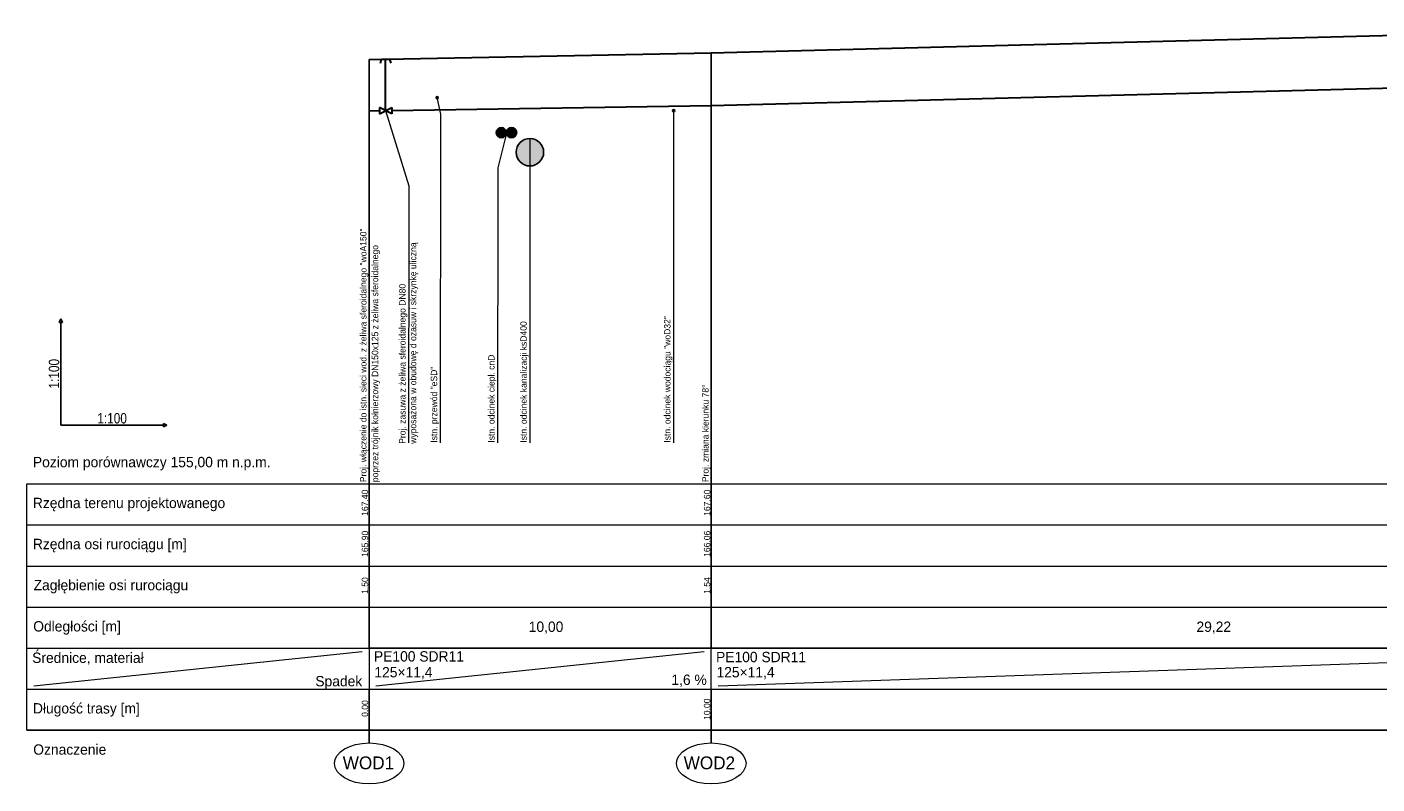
# Model space of a CAD drawing. Header units: inches. Extents: x 0 to 185929, y -58770 to -34318.
# Tile 1 of 5: x 0 to 39458, y -58769 to -36650. Entities that reach past the tile are written whole.
import ezdxf
from ezdxf.lldxf.tags import DXFTag

# ---------------------------------------------------------------- set-up
doc = ezdxf.new("R2010")
doc.units = ezdxf.units.IN
doc.header["$MEASUREMENT"] = 0
for name, color, linetype in [('IS_Grafika', 7, 'SOLID'), ('IS_Kolizje', 7, 'SOLID'), ('IS_Kolizje_-_opisy', 7, 'SOLID'), ('IS_Sieci_na_profilu', 7, 'SOLID'), ('IS_Tabelka_profilu', 7, 'SOLID'), ('IS_Tabelka_profilu_-_opisy', 7, 'SOLID'), ('IS_Teren_proj', 8, 'SOLID')]:
    doc.layers.add(name, color=color, linetype=linetype)
tags = doc.linetypes.add('SOLID', pattern=[10, 10, 0]).pattern_tags.tags
tags[6:7] = [DXFTag(74, 4), DXFTag(75, 0), DXFTag(340, '0'), DXFTag(46, 0.0), DXFTag(50, 0.0), DXFTag(44, 0.0), DXFTag(45, 0.0)]
tags[4:5] = [DXFTag(74, 4), DXFTag(75, 0), DXFTag(340, '0'), DXFTag(46, 0.0), DXFTag(50, 0.0), DXFTag(44, 0.0), DXFTag(45, 0.0)]

msp = doc.modelspace()

# ---------------------------------------------------------------- hatches: boundary and pattern name
at = {"layer": 'IS_Tabelka_profilu', "transparency": 33554687}
for points in [[(12022, -38715, 1), (11958, -38715, 1)], [(18932, -39095, 1), (18868, -39095, 1)], [(14014, -39737, 2.411891), (13864, -39887, 0.414612)], [(14313, -39737, 2.411891), (14163, -39887, 0.414612)], [(15100, -40310, 2.411891), (14699, -40710, 0.414612)]]:
    msp.add_hatch(color=256, dxfattribs=at).paths.add_polyline_path(points)

# ---------------------------------------------------------------- linework, layer by layer
at = {"layer": 'IS_Grafika', "ltscale": 10}
for p, q in [((937, -45281), (987, -45181)), ((1037, -45281), (937, -45281)), ((987, -45181), (1037, -45281)), ((987, -45181), (987, -45181)), ((987, -48281), (987, -45281)), ((3987, -48281), (987, -48281)), ((3987, -48331), (3987, -48231)), ((3987, -48231), (4087, -48281)), ((4087, -48281), (3987, -48331)), ((4087, -48281), (4087, -48281))]:
    msp.add_line(p, q, dxfattribs=at)
at = {"layer": 'IS_Kolizje'}
for centre, radius in [((13864, -39737), 150), ((14163, -39737), 150), ((14700, -40310), 400)]:
    msp.add_circle(centre, radius, dxfattribs=at)
at = {"layer": 'IS_Kolizje_-_opisy', "color": 7, "lineweight": 20, "ltscale": 10}
for p, q in [((11990, -38747), (12081, -39197)), ((10480, -39093), (11158, -41294)), ((12081, -39197), (12079, -48804)), ((18900, -39072), (18898, -48804)), ((14013, -39750), (13758, -40762)), ((14700, -39940), (14697, -48804)), ((13758, -40762), (13754, -48804)), ((11158, -41294), (11157, -42056)), ((11157, -42056), (11154, -48796))]:
    msp.add_line(p, q, dxfattribs=at)
at = {"layer": 'IS_Sieci_na_profilu', "lineweight": 30, "ltscale": 10}
for p, q in [((10330, -37710), (10360, -37590)), ((10360, -37590), (10600, -37590)), ((10480, -39093), (10480, -37590)), ((10600, -37590), (10630, -37710)), ((10300, -39183), (10660, -39003)), ((10660, -39183), (10300, -39003)), ((10300, -39003), (10300, -39183)), ((10660, -39003), (10660, -39183)), ((10300, -39183), (10300, -39183))]:
    msp.add_line(p, q, dxfattribs=at)
at = {"layer": 'IS_Sieci_na_profilu', "color": 5, "lineweight": 30, "ltscale": 10}
for p, q in [((20000, -38945), (49220, -38190)), ((10660, -39090), (20000, -38945)), ((10000, -39097), (10300, -39093))]:
    msp.add_line(p, q, dxfattribs=at)
at = {"layer": 'IS_Tabelka_profilu', "lineweight": 9, "ltscale": 10}
for p, q in [((20000, -37400), (20000, -50000)), ((20000, -50000), (20000, -37400)), ((10000, -37600), (10000, -50000)), ((10000, -50000), (10000, -37600)), ((10000, -50000), (10000, -48800)), ((20000, -50000), (20000, -48800)), ((0, -50000), (10000, -50000)), ((0, -57200), (0, -50000)), ((0, -50000), (10000, -50000)), ((10000, -50000), (10000, -57200)), ((10000, -54800), (10000, -50000)), ((10000, -50000), (20000, -50000)), ((20000, -50000), (20000, -54800)), ((20000, -54800), (20000, -50000)), ((20000, -50000), (49220, -50000)), ((0, -51200), (10000, -51200)), ((10000, -51200), (20000, -51200)), ((20000, -51200), (49220, -51200)), ((0, -52400), (10000, -52400)), ((10000, -52400), (20000, -52400)), ((20000, -52400), (49220, -52400)), ((0, -53600), (10000, -53600)), ((10000, -53600), (20000, -53600)), ((20000, -53600), (49220, -53600)), ((0, -54800), (10000, -54800)), ((20000, -54800), (10000, -54800)), ((10000, -54800), (20000, -54800)), ((20000, -56000), (20000, -54800)), ((20000, -54800), (20000, -54800)), ((49220, -54800), (20000, -54800)), ((20000, -54800), (49220, -54800)), ((0, -56000), (10000, -56000)), ((10000, -57200), (10000, -56000)), ((10000, -56000), (20000, -56000)), ((10000, -56000), (20000, -56000)), ((20000, -56000), (20000, -57200)), ((20000, -57200), (20000, -56000)), ((20000, -56000), (49220, -56000)), ((20000, -56000), (49220, -56000)), ((10000, -57200), (0, -57200)), ((0, -57200), (10000, -57200)), ((10000, -57200), (10000, -57200)), ((20000, -57200), (10000, -57200)), ((10000, -57200), (20000, -57200)), ((20000, -57200), (20000, -57200)), ((49220, -57200), (20000, -57200)), ((20000, -57200), (49220, -57200))]:
    msp.add_line(p, q, dxfattribs=at)
at = {"layer": 'IS_Tabelka_profilu'}
for p, q in [((10000, -57200), (10000, -57569)), ((20000, -57200), (20000, -57569))]:
    msp.add_line(p, q, dxfattribs=at)
for centre in [(11990, -38715), (18900, -39095)]:
    msp.add_circle(centre, 32, dxfattribs=at)
at = {"layer": 'IS_Tabelka_profilu_-_opisy', "lineweight": 9, "ltscale": 10}
for p, q in [((200, -55900), (9800, -54900)), ((10200, -55900), (19790, -54900)), ((20200, -55900), (49022, -54900))]:
    msp.add_line(p, q, dxfattribs=at)
for centre in [(10000, -58169), (20000, -58169)]:
    msp.add_ellipse(centre, major_axis=(1015, 0), ratio=0.591067, dxfattribs=at)
at = {"layer": 'IS_Teren_proj', "lineweight": 30, "ltscale": 10}
for p, q in [((20000, -37400), (49220, -36650)), ((10000, -37600), (20000, -37400))]:
    msp.add_line(p, q, dxfattribs=at)

# ---------------------------------------------------------------- texts
at = {"layer": 'IS_Grafika', "ltscale": 10, "insert": (944, -46781), "char_height": 302, "attachment_point": 8, "rotation": 90}
msp.add_mtext('\\fArial Narrow|b0|i0;1:100', dxfattribs=at)
at = {"layer": 'IS_Grafika', "ltscale": 10, "insert": (2487, -48238), "char_height": 302, "attachment_point": 8}
msp.add_mtext('\\fArial Narrow|b0|i0;1:100', dxfattribs=at)
at = {"layer": 'IS_Kolizje_-_opisy', "linetype": 'Continuous', "ltscale": 10}
for s, p in [('Proj. włączenie do istn. sieci wod. z żeliwa sferoidalnego "woA150" ', (9922, -49950)), ('wyposażona w obudowę d ozasuw i skrzynkę uliczną', (11377, -48830)), ('poprzez trójnik kołnierzowy DN150x125 z żeliwa sferoidalnego', (10265, -49950)), ('Proj. zasuwa z żeliwa sferoidalnego DN80', (11064, -48830)), ('Istn. odcinek wodociągu "woD32"', (18808, -48796)), ('Istn. odcinek kanalizacji ksD400', (14607, -48796)), ('Istn. odcinek ciepł. cnD', (13665, -48796)), ('Istn. przewód "eSD"', (11989, -48796)), ('Proj. zmiana kierunku 78%%D', (19922, -49950))]:
    msp.add_text(s, height=187.2, rotation=90, dxfattribs=at).set_placement(p)
at = {"layer": 'IS_Tabelka_profilu_-_opisy', "linetype": 'Continuous', "ltscale": 10}
for s, height, p in [('Poziom porównawczy 155,00 m n.p.m.', 302.4, (173, -49514)), ('Rzędna terenu projektowanego', 302.4, (173, -50708)), ('Rzędna osi rurociągu [m]', 302.4, (173, -51908)), ('Zagłębienie osi rurociągu', 302.4, (193, -53108)), ('Odległości [m]', 302.4, (182, -54313)), ('10,00', 302.4, (14664, -54325)), ('29,22', 302.4, (34181, -54325)), ('Średnice, materiał', 302.4, (151, -55231)), ('PE100 SDR11', 302.4, (10140, -55191)), ('PE100 SDR11', 302.4, (20140, -55210)), ('Spadek', 302.4, (8427, -55916)), ('125×11,4', 302.4, (10153, -55654)), ('1,6 %', 302.4, (18835, -55875)), ('125×11,4', 302.4, (20153, -55654)), ('Długość trasy [m]', 302.4, (174, -56709)), ('Oznaczenie', 302.4, (182, -57913)), ('WOD1', 374.4, (9229, -58339)), ('WOD2', 374.4, (19194, -58339))]:
    msp.add_text(s, height=height, dxfattribs=at).set_placement(p)
for s, p in [('167,40', (9971, -50934)), ('167,60', (19971, -50934)), ('165,90', (9971, -52134)), ('166,06', (19971, -52134)), ('1,50', (9971, -53215)), ('1,54', (19971, -53215)), ('0,00', (9971, -56808)), ('10,00', (19971, -56898))]:
    msp.add_text(s, height=187.2, rotation=90, dxfattribs=at).set_placement(p)

doc.saveas('drawing.dxf')
